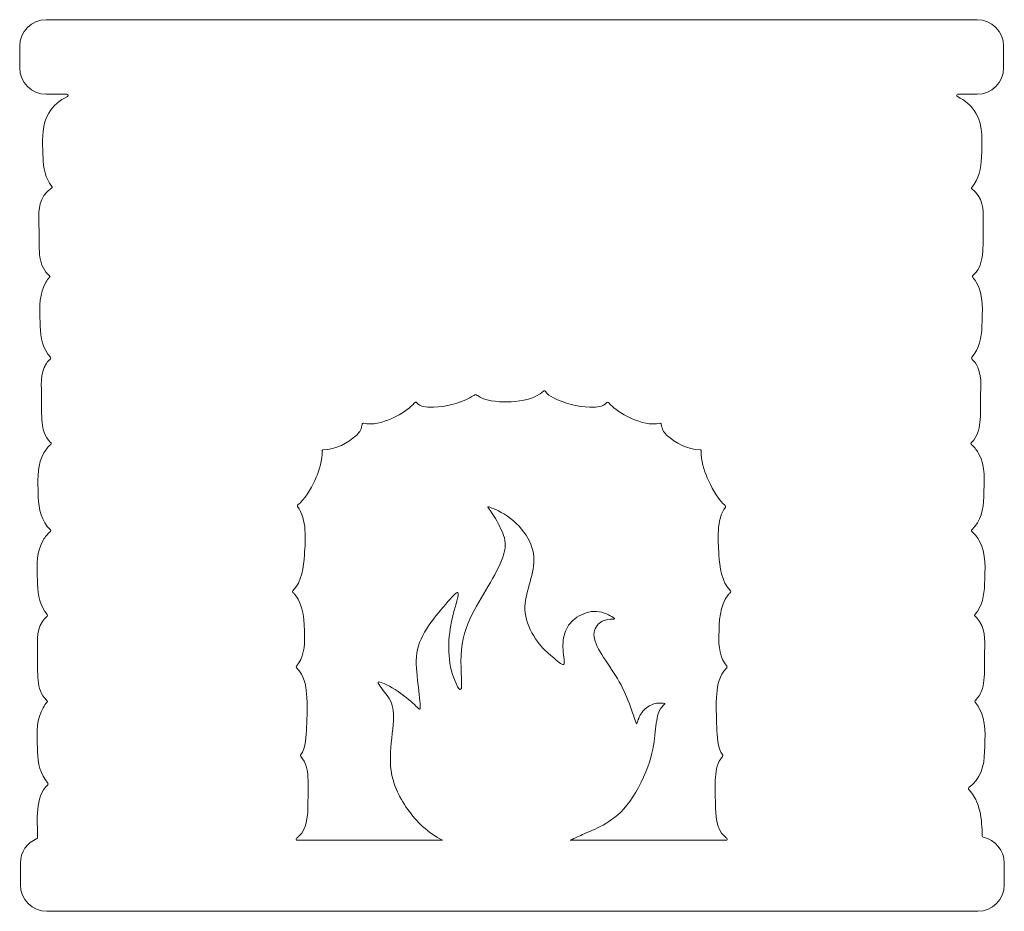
# Model space of a CAD drawing. Header units: millimetres. Extents: x -1146 to 1019, y -763 to 979.
# Tile 95 of 143: x 656 to 738, y 497 to 571. Entities that reach past the tile are written whole.
import ezdxf

# ---------------------------------------------------------------- set-up
doc = ezdxf.new("R2010")
doc.units = ezdxf.units.MM
doc.header["$MEASUREMENT"] = 0
doc.layers.add('Layer 1', color=7, linetype='Continuous')

msp = doc.modelspace()

# ---------------------------------------------------------------- linework, layer by layer
at = {"layer": 'Layer 1', "color": 250, "lineweight": 18}
for points, knots in [([(659.8048, 564.4737), (659.1693, 564.188), (658.6044, 563.7031), (658.2541, 563.1034), (658.2541, 563.1034), (657.7146, 562.1793), (657.7278, 561.0859), (657.7649, 560.0516), (657.7649, 560.0516), (657.772, 559.8497), (657.7804, 559.6477), (657.7847, 559.4458), (657.7847, 559.4458), (657.8037, 558.5748), (657.9823, 557.6975), (658.5134, 557.0183), (658.5134, 557.0183), (658.5314, 556.9952), (658.538, 556.9685), (658.5332, 556.9398), (658.5332, 556.9398), (658.5281, 556.9108), (658.5129, 556.888), (658.488, 556.8722), (658.488, 556.8722), (658.2421, 556.7165), (658.0298, 556.5141), (657.8614, 556.2608), (657.8614, 556.2608), (657.2952, 555.4107), (657.4575, 554.3688), (657.455, 553.4099), (657.455, 553.4099), (657.4532, 552.7325), (657.4334, 552.0482), (657.504, 551.3736), (657.504, 551.3736), (657.568, 550.763), (657.7278, 550.1801), (658.184, 549.7409), (658.184, 549.7409), (658.2224, 549.7041), (658.262, 549.669), (658.3029, 549.6357), (658.3029, 549.6357), (658.3245, 549.6182), (658.3367, 549.5951), (658.3395, 549.5674), (658.3395, 549.5674), (658.342, 549.5395), (658.3342, 549.5148), (658.3159, 549.4935), (658.3159, 549.4935), (658.2054, 549.3637), (658.1066, 549.2238), (658.0195, 549.0749), (658.0195, 549.0749), (657.48, 548.1506), (657.4932, 547.0574), (657.5303, 546.0228), (657.5303, 546.0228), (657.5374, 545.8209), (657.5458, 545.6189), (657.5501, 545.417), (657.5501, 545.417), (657.5707, 544.4772), (657.7769, 543.5374), (658.4005, 542.844), (658.4005, 542.844), (658.4371, 542.8034), (658.434, 542.7406), (658.3939, 542.7035), (658.3939, 542.7035), (658.2712, 542.591), (658.1623, 542.4637), (658.0678, 542.322), (658.0678, 542.322), (657.5016, 541.4719), (657.6639, 540.43), (657.6614, 539.4711), (657.6614, 539.4711), (657.6596, 538.7937), (657.6398, 538.1094), (657.7104, 537.4348), (657.7104, 537.4348), (657.7744, 536.8242), (657.9342, 536.2413), (658.3904, 535.8021), (658.3904, 535.8021), (658.4031, 535.7899), (658.4163, 535.7777), (658.4293, 535.7658), (658.4293, 535.7658), (658.4509, 535.746), (658.4623, 535.7208), (658.4621, 535.6914), (658.4621, 535.6914), (658.4621, 535.6622), (658.4507, 535.6368), (658.4288, 535.6172), (658.4288, 535.6172), (658.2063, 535.4183), (658.0163, 535.1859), (657.8616, 534.921), (657.8616, 534.921), (657.3221, 533.9969), (657.3353, 532.9035), (657.3724, 531.8692), (657.3724, 531.8692), (657.3795, 531.6673), (657.3879, 531.4653), (657.3922, 531.2634), (657.3922, 531.2634), (657.4146, 530.2454), (657.6551, 529.2357), (658.3945, 528.5344), (658.3945, 528.5344), (658.4156, 528.5143), (658.4262, 528.4889), (658.4257, 528.4597), (658.4257, 528.4597), (658.4252, 528.4305), (658.4135, 528.4056), (658.3914, 528.3865), (658.3914, 528.3865), (658.1572, 528.1823), (657.9578, 527.9417), (657.797, 527.6664), (657.797, 527.6664), (657.2575, 526.7421), (657.2707, 525.6489), (657.3078, 524.6143), (657.3078, 524.6143), (657.3149, 524.4124), (657.3233, 524.2104), (657.3276, 524.0085), (657.3276, 524.0085), (657.3477, 523.0966), (657.5425, 522.1802), (658.1297, 521.4909), (658.1297, 521.4909), (658.1655, 521.449), (658.1604, 521.386), (658.1185, 521.3502), (658.1185, 521.3502), (657.9742, 521.2268), (657.847, 521.0838), (657.739, 520.9212), (657.739, 520.9212), (657.1728, 520.0711), (657.3351, 519.0292), (657.3326, 518.0703), (657.3326, 518.0703), (657.3308, 517.3929), (657.311, 516.7086), (657.3816, 516.034), (657.3816, 516.034), (657.4456, 515.4234), (657.6054, 514.8405), (658.0616, 514.4013), (658.0616, 514.4013), (658.0779, 514.3858), (658.0941, 514.3703), (658.1109, 514.3556), (658.1109, 514.3556), (658.1515, 514.319), (658.1556, 514.2563), (658.1195, 514.2151), (658.1195, 514.2151), (657.9986, 514.0769), (657.8909, 513.9268), (657.7969, 513.7663), (657.7969, 513.7663), (657.2574, 512.8422), (657.2706, 511.7488), (657.3077, 510.7145), (657.3077, 510.7145), (657.3148, 510.5126), (657.3232, 510.3106), (657.3275, 510.1087), (657.3275, 510.1087), (657.3483, 509.1595), (657.5589, 508.2113), (658.1954, 507.5164), (658.1954, 507.5164), (658.2325, 507.476), (658.2299, 507.4133), (658.1901, 507.3757), (658.1901, 507.3757), (657.0814, 506.3384), (657.3303, 504.3818), (657.3326, 502.9909), (657.3326, 502.9909), (657.3326, 502.9495), (657.309, 502.9142), (657.2706, 502.8982), (657.2706, 502.8982), (656.4702, 502.5688), (655.9043, 501.7798), (655.9043, 500.8626), (655.9043, 500.8626), (655.9043, 500.8626), (655.9043, 499.0683), (655.9043, 499.0683), (655.9043, 499.0683), (655.9043, 497.8567), (656.8929, 496.8684), (658.1042, 496.8684), (658.1042, 496.8684), (658.1042, 496.8684), (735.3205, 496.8684), (735.3205, 496.8684), (735.3205, 496.8684), (736.5316, 496.8684), (737.5204, 497.8575), (737.5204, 499.0683), (737.5204, 499.0683), (737.5204, 499.0683), (737.5204, 500.8626), (737.5204, 500.8626), (737.5204, 500.8626), (737.5204, 501.923), (736.7632, 502.8126), (735.7617, 503.0178), (735.7617, 503.0178), (735.7147, 503.0275), (735.6817, 503.0676), (735.6817, 503.1156), (735.6817, 503.1156), (735.6802, 504.4765), (735.5296, 505.9891), (734.5702, 506.981), (734.5702, 506.981), (734.5494, 507.0026), (734.5397, 507.0295), (734.5425, 507.0595), (734.5425, 507.0595), (734.5453, 507.0895), (734.5595, 507.1141), (734.5839, 507.1316), (734.5839, 507.1316), (735.56, 507.8286), (735.8615, 508.9629), (735.8864, 510.108), (735.8864, 510.108), (735.9133, 511.3343), (736.0652, 512.6559), (735.417, 513.7659), (735.417, 513.7659), (735.3233, 513.9267), (735.2156, 514.0765), (735.0944, 514.2147), (735.0944, 514.2147), (735.0583, 514.2558), (735.0621, 514.3186), (735.103, 514.3552), (735.103, 514.3552), (735.1195, 514.3699), (735.136, 514.3854), (735.1523, 514.4009), (735.1523, 514.4009), (735.6085, 514.8401), (735.7682, 515.423), (735.8323, 516.0336), (735.8323, 516.0336), (735.9029, 516.7085), (735.8834, 517.3925), (735.8813, 518.0699), (735.8813, 518.0699), (735.8788, 519.0287), (736.0411, 520.0707), (735.4749, 520.9208), (735.4749, 520.9208), (735.3667, 521.0831), (735.2397, 521.2261), (735.0954, 521.3498), (735.0954, 521.3498), (735.0535, 521.3856), (735.0487, 521.4489), (735.0842, 521.4905), (735.0842, 521.4905), (735.6714, 522.1799), (735.8663, 523.0963), (735.8863, 524.0081), (735.8863, 524.0081), (735.9132, 525.2344), (736.0651, 526.556), (735.4169, 527.666), (735.4169, 527.666), (735.2561, 527.9413), (735.0567, 528.1816), (734.8225, 528.3861), (734.8225, 528.3861), (734.8004, 528.4054), (734.789, 528.4303), (734.7882, 528.4593), (734.7882, 528.4593), (734.7877, 528.4885), (734.7981, 528.5139), (734.8194, 528.534), (734.8194, 528.534), (735.5588, 529.2353), (735.7996, 530.2449), (735.8217, 531.263), (735.8217, 531.263), (735.8486, 532.4893), (736.0005, 533.8109), (735.3523, 534.9209), (735.3523, 534.9209), (735.1976, 535.1858), (735.0076, 535.418), (734.7851, 535.6171), (734.7851, 535.6171), (734.7633, 535.6367), (734.7518, 535.6618), (734.7518, 535.6913), (734.7518, 535.6913), (734.7515, 535.7205), (734.7627, 535.7459), (734.7846, 535.7657), (734.7846, 535.7657), (734.7976, 535.7776), (734.8105, 535.7898), (734.8235, 535.802), (734.8235, 535.802), (735.2797, 536.2412), (735.4394, 536.8241), (735.5035, 537.4347), (735.5035, 537.4347), (735.5741, 538.1096), (735.5546, 538.7936), (735.5525, 539.471), (735.5525, 539.471), (735.55, 540.4298), (735.7123, 541.4718), (735.1461, 542.3219), (735.1461, 542.3219), (735.0516, 542.4636), (734.9426, 542.5909), (734.82, 542.7034), (734.82, 542.7034), (734.7796, 542.7405), (734.7768, 542.8032), (734.8134, 542.8439), (734.8134, 542.8439), (735.437, 543.5373), (735.6432, 544.4774), (735.6638, 545.4169), (735.6638, 545.4169), (735.6907, 546.6432), (735.8426, 547.9648), (735.1944, 549.0748), (735.1944, 549.0748), (735.1075, 549.2239), (735.0085, 549.3636), (734.898, 549.4936), (734.898, 549.4936), (734.88, 549.5149), (734.8721, 549.5396), (734.8744, 549.5675), (734.8744, 549.5675), (734.8769, 549.5954), (734.8891, 549.6183), (734.911, 549.6361), (734.911, 549.6361), (734.9519, 549.6694), (734.9915, 549.7044), (735.0299, 549.7413), (735.0299, 549.7413), (735.4861, 550.1805), (735.6458, 550.7634), (735.7099, 551.374), (735.7099, 551.374), (735.7805, 552.0489), (735.761, 552.7329), (735.7589, 553.4103), (735.7589, 553.4103), (735.7564, 554.3691), (735.9187, 555.4111), (735.3525, 556.2612), (735.3525, 556.2612), (735.2133, 556.4702), (735.0436, 556.6455), (734.8488, 556.7888), (734.8488, 556.7888), (734.8257, 556.8058), (734.8122, 556.8292), (734.8087, 556.8576), (734.8087, 556.8576), (734.8054, 556.886), (734.813, 556.912), (734.8318, 556.9338), (734.8318, 556.9338), (735.4147, 557.6216), (735.6093, 558.535), (735.6294, 559.4461), (735.6294, 559.4461), (735.6563, 560.6724), (735.8082, 561.994), (735.16, 563.104), (735.16, 563.104), (734.8097, 563.7037), (734.2613, 564.1888), (733.6332, 564.4746), (733.6332, 564.4746), (733.5898, 564.4944), (733.5667, 564.5404), (733.5768, 564.5869), (733.5768, 564.5869), (733.587, 564.6334), (733.6271, 564.6656), (733.6746, 564.6656), (733.6746, 564.6656), (733.6746, 564.6656), (735.2654, 564.6656), (735.2654, 564.6656), (735.2654, 564.6656), (736.4757, 564.6656), (737.4653, 565.6552), (737.4653, 566.8655), (737.4653, 566.8655), (737.4653, 566.8655), (737.4653, 568.6598), (737.4653, 568.6598), (737.4653, 568.6598), (737.4653, 569.8711), (736.4765, 570.8597), (735.2654, 570.8597), (735.2654, 570.8597), (735.2654, 570.8597), (658.0491, 570.8597), (658.0491, 570.8597), (658.0491, 570.8597), (656.837, 570.8597), (655.8492, 569.8719), (655.8492, 568.6598), (655.8492, 568.6598), (655.8492, 568.6598), (655.8492, 566.8655), (655.8492, 566.8655), (655.8492, 566.8655), (655.8492, 565.6542), (656.838, 564.6656), (658.0491, 564.6656), (658.0491, 564.6656), (658.0491, 564.6656), (659.7626, 564.6656), (659.7626, 564.6656), (659.7626, 564.6656), (659.8104, 564.6656), (659.8505, 564.6331), (659.8604, 564.5866), (659.8604, 564.5866), (659.8703, 564.5401), (659.8472, 564.4941), (659.8038, 564.4746), (659.8038, 564.4746), (659.8038, 564.4746), (659.8048, 564.4737), (659.8048, 564.4737)], [0, 0, 0, 0, 0.0086207, 0.0086207, 0.0086207, 0.0086207, 0.0172414, 0.0172414, 0.0172414, 0.0172414, 0.0258621, 0.0258621, 0.0258621, 0.0258621, 0.0344828, 0.0344828, 0.0344828, 0.0344828, 0.0431034, 0.0431034, 0.0431034, 0.0431034, 0.0517241, 0.0517241, 0.0517241, 0.0517241, 0.0603448, 0.0603448, 0.0603448, 0.0603448, 0.0689655, 0.0689655, 0.0689655, 0.0689655, 0.0775862, 0.0775862, 0.0775862, 0.0775862, 0.0862069, 0.0862069, 0.0862069, 0.0862069, 0.0948276, 0.0948276, 0.0948276, 0.0948276, 0.1034483, 0.1034483, 0.1034483, 0.1034483, 0.112069, 0.112069, 0.112069, 0.112069, 0.1206897, 0.1206897, 0.1206897, 0.1206897, 0.1293103, 0.1293103, 0.1293103, 0.1293103, 0.137931, 0.137931, 0.137931, 0.137931, 0.1465517, 0.1465517, 0.1465517, 0.1465517, 0.1551724, 0.1551724, 0.1551724, 0.1551724, 0.1637931, 0.1637931, 0.1637931, 0.1637931, 0.1724138, 0.1724138, 0.1724138, 0.1724138, 0.1810345, 0.1810345, 0.1810345, 0.1810345, 0.1896552, 0.1896552, 0.1896552, 0.1896552, 0.1982759, 0.1982759, 0.1982759, 0.1982759, 0.2068966, 0.2068966, 0.2068966, 0.2068966, 0.2155172, 0.2155172, 0.2155172, 0.2155172, 0.2241379, 0.2241379, 0.2241379, 0.2241379, 0.2327586, 0.2327586, 0.2327586, 0.2327586, 0.2413793, 0.2413793, 0.2413793, 0.2413793, 0.25, 0.25, 0.25, 0.25, 0.2586207, 0.2586207, 0.2586207, 0.2586207, 0.2672414, 0.2672414, 0.2672414, 0.2672414, 0.2758621, 0.2758621, 0.2758621, 0.2758621, 0.2844828, 0.2844828, 0.2844828, 0.2844828, 0.2931034, 0.2931034, 0.2931034, 0.2931034, 0.3017241, 0.3017241, 0.3017241, 0.3017241, 0.3103448, 0.3103448, 0.3103448, 0.3103448, 0.3189655, 0.3189655, 0.3189655, 0.3189655, 0.3275862, 0.3275862, 0.3275862, 0.3275862, 0.3362069, 0.3362069, 0.3362069, 0.3362069, 0.3448276, 0.3448276, 0.3448276, 0.3448276, 0.3534483, 0.3534483, 0.3534483, 0.3534483, 0.362069, 0.362069, 0.362069, 0.362069, 0.3706897, 0.3706897, 0.3706897, 0.3706897, 0.3793103, 0.3793103, 0.3793103, 0.3793103, 0.387931, 0.387931, 0.387931, 0.387931, 0.3965517, 0.3965517, 0.3965517, 0.3965517, 0.4051724, 0.4051724, 0.4051724, 0.4051724, 0.4137931, 0.4137931, 0.4137931, 0.4137931, 0.4224138, 0.4224138, 0.4224138, 0.4224138, 0.4310345, 0.4310345, 0.4310345, 0.4310345, 0.4396552, 0.4396552, 0.4396552, 0.4396552, 0.4482759, 0.4482759, 0.4482759, 0.4482759, 0.4568966, 0.4568966, 0.4568966, 0.4568966, 0.4655172, 0.4655172, 0.4655172, 0.4655172, 0.4741379, 0.4741379, 0.4741379, 0.4741379, 0.4827586, 0.4827586, 0.4827586, 0.4827586, 0.4913793, 0.4913793, 0.4913793, 0.4913793, 0.5, 0.5, 0.5, 0.5, 0.5086207, 0.5086207, 0.5086207, 0.5086207, 0.5172414, 0.5172414, 0.5172414, 0.5172414, 0.5258621, 0.5258621, 0.5258621, 0.5258621, 0.5344828, 0.5344828, 0.5344828, 0.5344828, 0.5431034, 0.5431034, 0.5431034, 0.5431034, 0.5517241, 0.5517241, 0.5517241, 0.5517241, 0.5603448, 0.5603448, 0.5603448, 0.5603448, 0.5689655, 0.5689655, 0.5689655, 0.5689655, 0.5775862, 0.5775862, 0.5775862, 0.5775862, 0.5862069, 0.5862069, 0.5862069, 0.5862069, 0.5948276, 0.5948276, 0.5948276, 0.5948276, 0.6034483, 0.6034483, 0.6034483, 0.6034483, 0.612069, 0.612069, 0.612069, 0.612069, 0.6206897, 0.6206897, 0.6206897, 0.6206897, 0.6293103, 0.6293103, 0.6293103, 0.6293103, 0.637931, 0.637931, 0.637931, 0.637931, 0.6465517, 0.6465517, 0.6465517, 0.6465517, 0.6551724, 0.6551724, 0.6551724, 0.6551724, 0.6637931, 0.6637931, 0.6637931, 0.6637931, 0.6724138, 0.6724138, 0.6724138, 0.6724138, 0.6810345, 0.6810345, 0.6810345, 0.6810345, 0.6896552, 0.6896552, 0.6896552, 0.6896552, 0.6982759, 0.6982759, 0.6982759, 0.6982759, 0.7068966, 0.7068966, 0.7068966, 0.7068966, 0.7155172, 0.7155172, 0.7155172, 0.7155172, 0.7241379, 0.7241379, 0.7241379, 0.7241379, 0.7327586, 0.7327586, 0.7327586, 0.7327586, 0.7413793, 0.7413793, 0.7413793, 0.7413793, 0.75, 0.75, 0.75, 0.75, 0.7586207, 0.7586207, 0.7586207, 0.7586207, 0.7672414, 0.7672414, 0.7672414, 0.7672414, 0.7758621, 0.7758621, 0.7758621, 0.7758621, 0.7844828, 0.7844828, 0.7844828, 0.7844828, 0.7931034, 0.7931034, 0.7931034, 0.7931034, 0.8017241, 0.8017241, 0.8017241, 0.8017241, 0.8103448, 0.8103448, 0.8103448, 0.8103448, 0.8189655, 0.8189655, 0.8189655, 0.8189655, 0.8275862, 0.8275862, 0.8275862, 0.8275862, 0.8362069, 0.8362069, 0.8362069, 0.8362069, 0.8448276, 0.8448276, 0.8448276, 0.8448276, 0.8534483, 0.8534483, 0.8534483, 0.8534483, 0.862069, 0.862069, 0.862069, 0.862069, 0.8706897, 0.8706897, 0.8706897, 0.8706897, 0.8793103, 0.8793103, 0.8793103, 0.8793103, 0.887931, 0.887931, 0.887931, 0.887931, 0.8965517, 0.8965517, 0.8965517, 0.8965517, 0.9051724, 0.9051724, 0.9051724, 0.9051724, 0.9137931, 0.9137931, 0.9137931, 0.9137931, 0.9224138, 0.9224138, 0.9224138, 0.9224138, 0.9310345, 0.9310345, 0.9310345, 0.9310345, 0.9396552, 0.9396552, 0.9396552, 0.9396552, 0.9482759, 0.9482759, 0.9482759, 0.9482759, 0.9568966, 0.9568966, 0.9568966, 0.9568966, 0.9655172, 0.9655172, 0.9655172, 0.9655172, 0.9741379, 0.9741379, 0.9741379, 0.9741379, 0.9827586, 0.9827586, 0.9827586, 0.9827586, 1, 1, 1, 1]), ([(701.5205, 502.7621), (701.5205, 502.7621), (714.4412, 502.7621), (714.4412, 502.7621), (714.4412, 502.7621), (714.4856, 502.7621), (714.5235, 502.7898), (714.5367, 502.8325), (714.5367, 502.8325), (714.5499, 502.8749), (714.5347, 502.9191), (714.4981, 502.9445), (714.4981, 502.9445), (714.4313, 502.9907), (714.3675, 503.0413), (714.3073, 503.0969), (714.3073, 503.0969), (713.5915, 503.7596), (713.5704, 504.8652), (713.5595, 505.7718), (713.5595, 505.7718), (713.5506, 506.5041), (713.5135, 507.2722), (713.5598, 508.0014), (713.5598, 508.0014), (713.5992, 508.6222), (713.7188, 509.2343), (714.1521, 509.7078), (714.1521, 509.7078), (714.1833, 509.7418), (714.1874, 509.7911), (714.1623, 509.8297), (714.1623, 509.8297), (713.7379, 510.485), (713.6891, 511.3946), (713.6678, 512.1436), (713.6678, 512.1436), (713.6421, 513.0491), (713.5916, 514.0118), (713.665, 514.9137), (713.665, 514.9137), (713.7272, 515.6765), (713.8987, 516.442), (714.4458, 517.012), (714.4458, 517.012), (714.4674, 517.0346), (714.4895, 517.0567), (714.5118, 517.078), (714.5118, 517.078), (714.5509, 517.1156), (714.5529, 517.1778), (714.5164, 517.2177), (714.5164, 517.2177), (713.9017, 517.8893), (713.8207, 518.873), (713.8441, 519.7572), (713.8441, 519.7572), (713.8736, 520.8664), (713.8827, 522.2301), (714.6211, 523.1311), (714.6211, 523.1311), (714.677, 523.1992), (714.7359, 523.2632), (714.7979, 523.3239), (714.7979, 523.3239), (714.8373, 523.3623), (714.838, 523.4255), (714.7999, 523.4649), (714.7999, 523.4649), (714.0671, 524.2241), (713.9188, 525.4524), (713.8484, 526.4591), (713.8484, 526.4591), (713.762, 527.6971), (713.6287, 529.3372), (714.3846, 530.4164), (714.3846, 530.4164), (714.4158, 530.4611), (714.4054, 530.5231), (714.361, 530.5548), (714.361, 530.5548), (714.3023, 530.597), (714.247, 530.644), (714.1959, 530.6963), (714.1959, 530.6963), (713.6587, 531.2452), (713.1817, 532.123), (712.885, 532.8271), (712.885, 532.8271), (712.612, 533.4753), (712.3526, 534.3), (712.3841, 535.0653), (712.3841, 535.0653), (712.3854, 535.0937), (712.3757, 535.1186), (712.3559, 535.1392), (712.3559, 535.1392), (712.3361, 535.1595), (712.3115, 535.1697), (712.283, 535.1694), (712.283, 535.1694), (711.2655, 535.1557), (710.2403, 535.7348), (709.5111, 536.3934), (709.5111, 536.3934), (709.2396, 536.6385), (709.1105, 536.9504), (709.0696, 537.2862), (709.0696, 537.2862), (709.066, 537.3157), (709.0516, 537.3395), (709.0272, 537.3563), (709.0272, 537.3563), (709.0028, 537.3731), (708.9754, 537.3781), (708.9464, 537.371), (708.9464, 537.371), (708.1943, 537.1866), (707.3411, 537.4416), (706.6589, 537.7464), (706.6589, 537.7464), (706.0935, 537.9989), (705.4184, 538.3865), (704.9584, 538.8051), (704.9584, 538.8051), (704.8637, 538.8915), (704.7806, 538.9824), (704.709, 539.0776), (704.709, 539.0776), (704.691, 539.1015), (704.6658, 539.1152), (704.6358, 539.1172), (704.6358, 539.1172), (704.6058, 539.1192), (704.5792, 539.1091), (704.5581, 539.0877), (704.5581, 539.0877), (704.1601, 538.6841), (703.8464, 538.7138), (703.138, 538.7148), (703.138, 538.7148), (702.1078, 538.7163), (701.0301, 539.0013), (700.1251, 539.4915), (700.1251, 539.4915), (699.8487, 539.6411), (699.6229, 539.7582), (699.4469, 540.0244), (699.4469, 540.0244), (699.4296, 540.0503), (699.4042, 540.0658), (699.373, 540.0688), (699.373, 540.0688), (699.342, 540.0718), (699.3141, 540.0617), (699.292, 540.0393), (699.292, 540.0393), (698.6507, 539.387), (697.484, 539.2029), (696.626, 539.1572), (696.626, 539.1572), (695.8625, 539.1166), (694.7177, 539.162), (694.0362, 539.5341), (694.0362, 539.5341), (693.9222, 539.5963), (693.8183, 539.6647), (693.7238, 539.7381), (693.7238, 539.7381), (693.6875, 539.7663), (693.6385, 539.7665), (693.6019, 539.7386), (693.6019, 539.7386), (693.4805, 539.6459), (693.3438, 539.5735), (693.1919, 539.4912), (693.1919, 539.4912), (692.2874, 539.0012), (691.2084, 538.716), (690.179, 538.7145), (690.179, 538.7145), (689.4706, 538.7135), (689.1572, 538.684), (688.7591, 539.0874), (688.7591, 539.0874), (688.738, 539.1087), (688.7113, 539.1189), (688.6814, 539.1169), (688.6814, 539.1169), (688.6514, 539.1149), (688.6263, 539.1014), (688.6082, 539.0773), (688.6082, 539.0773), (688.5366, 538.9821), (688.4535, 538.8909), (688.3585, 538.8045), (688.3585, 538.8045), (687.8985, 538.3862), (687.2234, 537.9986), (686.6582, 537.7461), (686.6582, 537.7461), (685.9762, 537.4413), (685.1228, 537.186), (684.3707, 537.3707), (684.3707, 537.3707), (684.342, 537.3778), (684.3143, 537.3727), (684.2899, 537.356), (684.2899, 537.356), (684.2655, 537.339), (684.251, 537.3151), (684.2475, 537.2859), (684.2475, 537.2859), (684.2066, 536.9499), (684.0776, 536.6382), (683.806, 536.3931), (683.806, 536.3931), (683.0773, 535.735), (682.0519, 535.1559), (681.0351, 535.1691), (681.0351, 535.1691), (681.0067, 535.1696), (680.982, 535.1592), (680.9622, 535.1389), (680.9622, 535.1389), (680.9424, 535.1186), (680.9327, 535.0939), (680.9338, 535.0655), (680.9338, 535.0655), (680.9602, 534.3185), (680.708, 533.5169), (680.4413, 532.8836), (680.4413, 532.8836), (680.15, 532.1917), (679.6816, 531.3304), (679.1538, 530.7911), (679.1538, 530.7911), (679.0847, 530.7205), (679.0078, 530.6595), (678.9255, 530.6072), (678.9255, 530.6072), (678.9011, 530.5917), (678.8861, 530.5696), (678.8808, 530.5412), (678.8808, 530.5412), (678.8755, 530.513), (678.8816, 530.4866), (678.8986, 530.4635), (678.8986, 530.4635), (679.6923, 529.3855), (679.5565, 527.7152), (679.4688, 526.4587), (679.4688, 526.4587), (679.3984, 525.4521), (679.2501, 524.2238), (678.5173, 523.4645), (678.5173, 523.4645), (678.4792, 523.4249), (678.4802, 523.3619), (678.5193, 523.3235), (678.5193, 523.3235), (678.5813, 523.2628), (678.6405, 523.1988), (678.6961, 523.1307), (678.6961, 523.1307), (679.4342, 522.23), (679.4436, 520.8663), (679.4731, 519.7568), (679.4731, 519.7568), (679.4965, 518.8726), (679.4154, 517.8889), (678.8008, 517.2173), (678.8008, 517.2173), (678.7642, 517.1774), (678.7663, 517.1152), (678.8054, 517.0776), (678.8054, 517.0776), (678.8278, 517.0563), (678.8498, 517.0342), (678.8714, 517.0116), (678.8714, 517.0116), (679.4185, 516.4414), (679.59, 515.6758), (679.6519, 514.9131), (679.6519, 514.9131), (679.7253, 514.0111), (679.6748, 513.0487), (679.6491, 512.143), (679.6491, 512.143), (679.6278, 511.3942), (679.579, 510.4846), (679.1546, 509.8293), (679.1546, 509.8293), (679.1295, 509.7907), (679.1335, 509.7414), (679.1648, 509.7074), (679.1648, 509.7074), (679.5984, 509.2339), (679.718, 508.6218), (679.7574, 508.0008), (679.7574, 508.0008), (679.8036, 507.2718), (679.7665, 506.5035), (679.7577, 505.7714), (679.7577, 505.7714), (679.7468, 504.8649), (679.7257, 503.7592), (679.0097, 503.0965), (679.0097, 503.0965), (678.9495, 503.0409), (678.8857, 502.9901), (678.8189, 502.9441), (678.8189, 502.9441), (678.7823, 502.9187), (678.7671, 502.8745), (678.7803, 502.8321), (678.7803, 502.8321), (678.7935, 502.7897), (678.8311, 502.7617), (678.8758, 502.7617), (678.8758, 502.7617), (678.8758, 502.7617), (690.9174, 502.7617), (690.9174, 502.7617), (690.9174, 502.7617), (690.3609, 503.0581), (689.8079, 503.4107), (689.2654, 503.9121), (689.2654, 503.9121), (688.398, 504.7137), (687.5567, 505.8969), (687.0965, 506.9746), (687.0965, 506.9746), (686.6365, 508.0523), (686.5575, 509.0249), (686.6101, 510.0635), (686.6101, 510.0635), (686.6627, 511.1019), (686.8466, 512.206), (686.8598, 512.9815), (686.8598, 512.9815), (686.873, 513.757), (686.7153, 514.204), (686.3734, 514.7034), (686.3734, 514.7034), (686.0318, 515.2028), (685.506, 515.755), (685.5847, 515.8733), (685.5847, 515.8733), (685.6634, 515.9917), (686.3472, 515.6762), (686.9911, 515.2688), (686.9911, 515.2688), (687.635, 514.8614), (688.2398, 514.3618), (688.5946, 514.0201), (688.5946, 514.0201), (688.9494, 513.6782), (689.0546, 513.4943), (689.0642, 513.8062), (689.0642, 513.8062), (689.0739, 514.1179), (688.9877, 514.9256), (688.8874, 515.7711), (688.8874, 515.7711), (688.7871, 516.6167), (688.6725, 517.5001), (688.7942, 518.3055), (688.7942, 518.3055), (688.9161, 519.1109), (689.2745, 519.8384), (689.7691, 520.5699), (689.7691, 520.5699), (690.2639, 521.3017), (690.8946, 522.0375), (691.3759, 522.5808), (691.3759, 522.5808), (691.8572, 523.1241), (692.1887, 523.4746), (692.2283, 523.2773), (692.2283, 523.2773), (692.2679, 523.0802), (692.0149, 522.3355), (691.814, 521.5402), (691.814, 521.5402), (691.6131, 520.7452), (691.4642, 519.8996), (691.4378, 519.0452), (691.4378, 519.0452), (691.4114, 518.191), (691.5079, 517.3279), (691.7533, 516.5283), (691.7533, 516.5283), (691.9987, 515.7287), (692.3931, 514.9926), (692.4851, 515.3871), (692.4851, 515.3871), (692.577, 515.7813), (692.367, 517.3061), (692.4851, 518.5811), (692.4851, 518.5811), (692.6035, 519.8559), (693.0502, 520.8813), (693.5499, 521.8275), (693.5499, 521.8275), (694.0493, 522.7739), (694.6015, 523.6413), (695.0747, 524.4826), (695.0747, 524.4826), (695.5479, 525.3238), (695.9421, 526.1387), (696.0737, 526.7828), (696.0737, 526.7828), (696.205, 527.4267), (696.0737, 527.8999), (695.8372, 528.4389), (695.8372, 528.4389), (695.6007, 528.9779), (695.2588, 529.5824), (694.996, 529.9637), (694.996, 529.9637), (694.7331, 530.3447), (694.5492, 530.5024), (694.8383, 530.4105), (694.8383, 530.4105), (695.1274, 530.3186), (695.8899, 529.9769), (696.5602, 529.4641), (696.5602, 529.4641), (697.2305, 528.9513), (697.8089, 528.268), (698.1373, 527.5845), (698.1373, 527.5845), (698.466, 526.901), (698.5447, 526.2175), (698.467, 525.5251), (698.467, 525.5251), (698.3893, 524.8327), (698.1548, 524.1309), (697.9773, 523.4459), (697.9773, 523.4459), (697.7998, 522.7609), (697.6791, 522.0921), (697.8226, 521.357), (697.8226, 521.357), (697.9661, 520.6217), (698.3735, 519.82), (698.7875, 519.2549), (698.7875, 519.2549), (699.2015, 518.6898), (699.6221, 518.3611), (700.0296, 518.0062), (700.0296, 518.0062), (700.437, 517.6514), (700.8315, 517.2701), (700.9628, 517.3623), (700.9628, 517.3623), (701.0944, 517.4542), (700.9628, 518.0194), (700.9234, 518.5716), (700.9234, 518.5716), (700.884, 519.1235), (700.9366, 519.6625), (701.1205, 520.1225), (701.1205, 520.1225), (701.3046, 520.5825), (701.6201, 520.9637), (702.0735, 521.266), (702.0735, 521.266), (702.5269, 521.5683), (703.1185, 521.7918), (703.6968, 521.7524), (703.6968, 521.7524), (704.2752, 521.713), (704.8403, 521.4105), (705.0702, 521.2594), (705.0702, 521.2594), (705.3003, 521.1083), (705.1952, 521.1083), (704.9912, 521.1083), (704.9912, 521.1083), (704.7875, 521.1083), (704.4852, 521.1083), (704.1764, 520.944), (704.1764, 520.944), (703.8675, 520.7797), (703.5521, 520.451), (703.4929, 520.0108), (703.4929, 520.0108), (703.4337, 519.5704), (703.6308, 519.0184), (703.9859, 518.4073), (703.9859, 518.4073), (704.3407, 517.7962), (704.8533, 517.1259), (705.2805, 516.4358), (705.2805, 516.4358), (705.7077, 515.7457), (706.0494, 515.036), (706.3255, 514.3393), (706.3255, 514.3393), (706.6016, 513.6426), (706.8119, 512.9593), (706.9171, 512.6439), (706.9171, 512.6439), (707.0223, 512.3284), (707.0223, 512.381), (707.088, 512.5913), (707.088, 512.5913), (707.1538, 512.8016), (707.2851, 513.1697), (707.5282, 513.4653), (707.5282, 513.4653), (707.7713, 513.7612), (708.1261, 513.9845), (708.4482, 514.083), (708.4482, 514.083), (708.7703, 514.1816), (709.0593, 514.1554), (709.2173, 514.1356), (709.2173, 514.1356), (709.375, 514.1158), (709.4012, 514.1028), (709.3092, 514.0172), (709.3092, 514.0172), (709.2173, 513.9319), (709.0069, 513.7741), (708.8624, 513.3995), (708.8624, 513.3995), (708.7179, 513.0249), (708.6389, 512.4333), (708.5665, 511.75), (708.5665, 511.75), (708.4941, 511.0665), (708.4286, 510.291), (708.0867, 509.2529), (708.0867, 509.2529), (707.7451, 508.2145), (707.1271, 506.9133), (706.4634, 505.9933), (706.4634, 505.9933), (705.7997, 505.0733), (705.09, 504.5343), (704.4657, 504.1597), (704.4657, 504.1597), (703.8414, 503.7851), (703.3024, 503.5747), (702.6648, 503.2923), (702.6648, 503.2923), (702.3082, 503.1343), (701.9208, 502.9537), (701.52, 502.763), (701.52, 502.763), (701.52, 502.763), (701.5205, 502.7621), (701.5205, 502.7621)], [0, 0, 0, 0, 0.0071429, 0.0071429, 0.0071429, 0.0071429, 0.0142857, 0.0142857, 0.0142857, 0.0142857, 0.0214286, 0.0214286, 0.0214286, 0.0214286, 0.0285714, 0.0285714, 0.0285714, 0.0285714, 0.0357143, 0.0357143, 0.0357143, 0.0357143, 0.0428571, 0.0428571, 0.0428571, 0.0428571, 0.05, 0.05, 0.05, 0.05, 0.0571429, 0.0571429, 0.0571429, 0.0571429, 0.0642857, 0.0642857, 0.0642857, 0.0642857, 0.0714286, 0.0714286, 0.0714286, 0.0714286, 0.0785714, 0.0785714, 0.0785714, 0.0785714, 0.0857143, 0.0857143, 0.0857143, 0.0857143, 0.0928571, 0.0928571, 0.0928571, 0.0928571, 0.1, 0.1, 0.1, 0.1, 0.1071429, 0.1071429, 0.1071429, 0.1071429, 0.1142857, 0.1142857, 0.1142857, 0.1142857, 0.1214286, 0.1214286, 0.1214286, 0.1214286, 0.1285714, 0.1285714, 0.1285714, 0.1285714, 0.1357143, 0.1357143, 0.1357143, 0.1357143, 0.1428571, 0.1428571, 0.1428571, 0.1428571, 0.15, 0.15, 0.15, 0.15, 0.1571429, 0.1571429, 0.1571429, 0.1571429, 0.1642857, 0.1642857, 0.1642857, 0.1642857, 0.1714286, 0.1714286, 0.1714286, 0.1714286, 0.1785714, 0.1785714, 0.1785714, 0.1785714, 0.1857143, 0.1857143, 0.1857143, 0.1857143, 0.1928571, 0.1928571, 0.1928571, 0.1928571, 0.2, 0.2, 0.2, 0.2, 0.2071429, 0.2071429, 0.2071429, 0.2071429, 0.2142857, 0.2142857, 0.2142857, 0.2142857, 0.2214286, 0.2214286, 0.2214286, 0.2214286, 0.2285714, 0.2285714, 0.2285714, 0.2285714, 0.2357143, 0.2357143, 0.2357143, 0.2357143, 0.2428571, 0.2428571, 0.2428571, 0.2428571, 0.25, 0.25, 0.25, 0.25, 0.2571429, 0.2571429, 0.2571429, 0.2571429, 0.2642857, 0.2642857, 0.2642857, 0.2642857, 0.2714286, 0.2714286, 0.2714286, 0.2714286, 0.2785714, 0.2785714, 0.2785714, 0.2785714, 0.2857143, 0.2857143, 0.2857143, 0.2857143, 0.2928571, 0.2928571, 0.2928571, 0.2928571, 0.3, 0.3, 0.3, 0.3, 0.3071429, 0.3071429, 0.3071429, 0.3071429, 0.3142857, 0.3142857, 0.3142857, 0.3142857, 0.3214286, 0.3214286, 0.3214286, 0.3214286, 0.3285714, 0.3285714, 0.3285714, 0.3285714, 0.3357143, 0.3357143, 0.3357143, 0.3357143, 0.3428571, 0.3428571, 0.3428571, 0.3428571, 0.35, 0.35, 0.35, 0.35, 0.3571429, 0.3571429, 0.3571429, 0.3571429, 0.3642857, 0.3642857, 0.3642857, 0.3642857, 0.3714286, 0.3714286, 0.3714286, 0.3714286, 0.3785714, 0.3785714, 0.3785714, 0.3785714, 0.3857143, 0.3857143, 0.3857143, 0.3857143, 0.3928571, 0.3928571, 0.3928571, 0.3928571, 0.4, 0.4, 0.4, 0.4, 0.4071429, 0.4071429, 0.4071429, 0.4071429, 0.4142857, 0.4142857, 0.4142857, 0.4142857, 0.4214286, 0.4214286, 0.4214286, 0.4214286, 0.4285714, 0.4285714, 0.4285714, 0.4285714, 0.4357143, 0.4357143, 0.4357143, 0.4357143, 0.4428571, 0.4428571, 0.4428571, 0.4428571, 0.45, 0.45, 0.45, 0.45, 0.4571429, 0.4571429, 0.4571429, 0.4571429, 0.4642857, 0.4642857, 0.4642857, 0.4642857, 0.4714286, 0.4714286, 0.4714286, 0.4714286, 0.4785714, 0.4785714, 0.4785714, 0.4785714, 0.4857143, 0.4857143, 0.4857143, 0.4857143, 0.4928571, 0.4928571, 0.4928571, 0.4928571, 0.5, 0.5, 0.5, 0.5, 0.5071429, 0.5071429, 0.5071429, 0.5071429, 0.5142857, 0.5142857, 0.5142857, 0.5142857, 0.5214286, 0.5214286, 0.5214286, 0.5214286, 0.5285714, 0.5285714, 0.5285714, 0.5285714, 0.5357143, 0.5357143, 0.5357143, 0.5357143, 0.5428571, 0.5428571, 0.5428571, 0.5428571, 0.55, 0.55, 0.55, 0.55, 0.5571429, 0.5571429, 0.5571429, 0.5571429, 0.5642857, 0.5642857, 0.5642857, 0.5642857, 0.5714286, 0.5714286, 0.5714286, 0.5714286, 0.5785714, 0.5785714, 0.5785714, 0.5785714, 0.5857143, 0.5857143, 0.5857143, 0.5857143, 0.5928571, 0.5928571, 0.5928571, 0.5928571, 0.6, 0.6, 0.6, 0.6, 0.6071429, 0.6071429, 0.6071429, 0.6071429, 0.6142857, 0.6142857, 0.6142857, 0.6142857, 0.6214286, 0.6214286, 0.6214286, 0.6214286, 0.6285714, 0.6285714, 0.6285714, 0.6285714, 0.6357143, 0.6357143, 0.6357143, 0.6357143, 0.6428571, 0.6428571, 0.6428571, 0.6428571, 0.65, 0.65, 0.65, 0.65, 0.6571429, 0.6571429, 0.6571429, 0.6571429, 0.6642857, 0.6642857, 0.6642857, 0.6642857, 0.6714286, 0.6714286, 0.6714286, 0.6714286, 0.6785714, 0.6785714, 0.6785714, 0.6785714, 0.6857143, 0.6857143, 0.6857143, 0.6857143, 0.6928571, 0.6928571, 0.6928571, 0.6928571, 0.7, 0.7, 0.7, 0.7, 0.7071429, 0.7071429, 0.7071429, 0.7071429, 0.7142857, 0.7142857, 0.7142857, 0.7142857, 0.7214286, 0.7214286, 0.7214286, 0.7214286, 0.7285714, 0.7285714, 0.7285714, 0.7285714, 0.7357143, 0.7357143, 0.7357143, 0.7357143, 0.7428571, 0.7428571, 0.7428571, 0.7428571, 0.75, 0.75, 0.75, 0.75, 0.7571429, 0.7571429, 0.7571429, 0.7571429, 0.7642857, 0.7642857, 0.7642857, 0.7642857, 0.7714286, 0.7714286, 0.7714286, 0.7714286, 0.7785714, 0.7785714, 0.7785714, 0.7785714, 0.7857143, 0.7857143, 0.7857143, 0.7857143, 0.7928571, 0.7928571, 0.7928571, 0.7928571, 0.8, 0.8, 0.8, 0.8, 0.8071429, 0.8071429, 0.8071429, 0.8071429, 0.8142857, 0.8142857, 0.8142857, 0.8142857, 0.8214286, 0.8214286, 0.8214286, 0.8214286, 0.8285714, 0.8285714, 0.8285714, 0.8285714, 0.8357143, 0.8357143, 0.8357143, 0.8357143, 0.8428571, 0.8428571, 0.8428571, 0.8428571, 0.85, 0.85, 0.85, 0.85, 0.8571429, 0.8571429, 0.8571429, 0.8571429, 0.8642857, 0.8642857, 0.8642857, 0.8642857, 0.8714286, 0.8714286, 0.8714286, 0.8714286, 0.8785714, 0.8785714, 0.8785714, 0.8785714, 0.8857143, 0.8857143, 0.8857143, 0.8857143, 0.8928571, 0.8928571, 0.8928571, 0.8928571, 0.9, 0.9, 0.9, 0.9, 0.9071429, 0.9071429, 0.9071429, 0.9071429, 0.9142857, 0.9142857, 0.9142857, 0.9142857, 0.9214286, 0.9214286, 0.9214286, 0.9214286, 0.9285714, 0.9285714, 0.9285714, 0.9285714, 0.9357143, 0.9357143, 0.9357143, 0.9357143, 0.9428571, 0.9428571, 0.9428571, 0.9428571, 0.95, 0.95, 0.95, 0.95, 0.9571429, 0.9571429, 0.9571429, 0.9571429, 0.9642857, 0.9642857, 0.9642857, 0.9642857, 0.9714286, 0.9714286, 0.9714286, 0.9714286, 0.9785714, 0.9785714, 0.9785714, 0.9785714, 0.9857143, 0.9857143, 0.9857143, 0.9857143, 1, 1, 1, 1])]:
    msp.add_open_spline(points, degree=3, knots=knots, dxfattribs=at)

doc.saveas('drawing.dxf')
